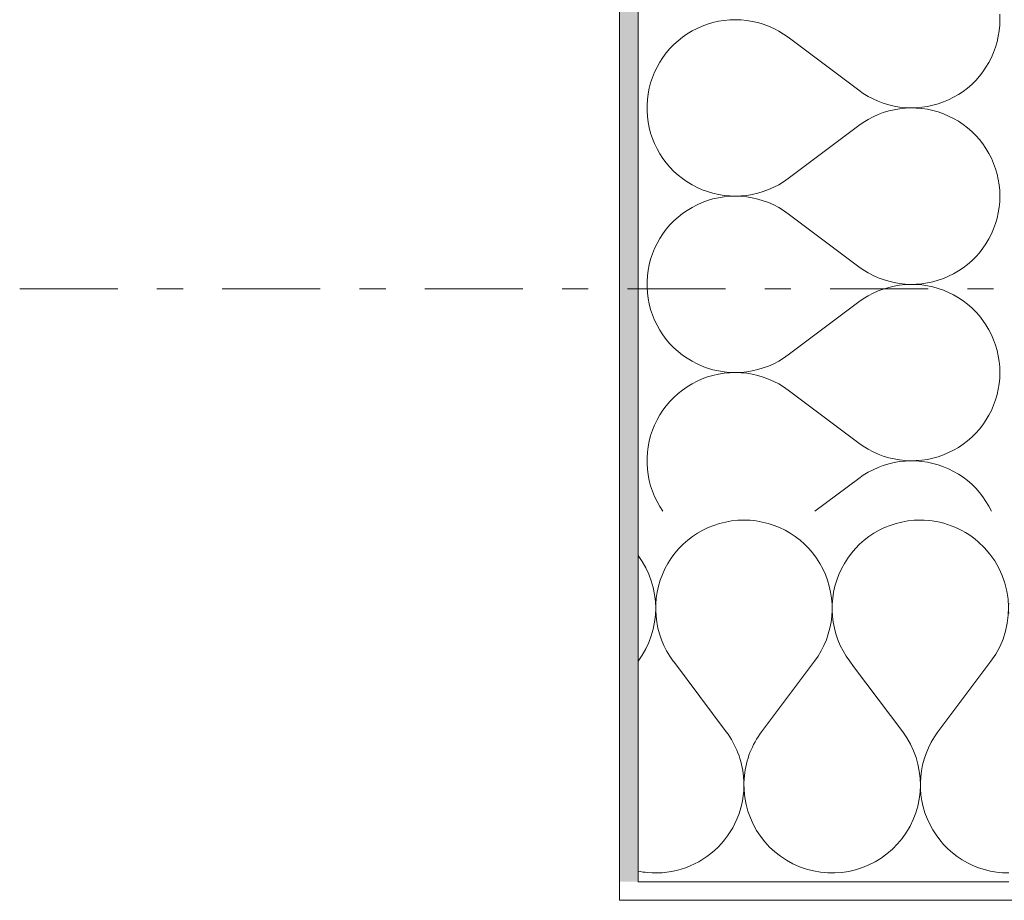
# Model space of a CAD drawing. Extents: x 100 to 2982, y 37 to 2050.
# Tile 3 of 130: x 587 to 641, y 575 to 622. Entities that reach past the tile are written whole.
import ezdxf
from ezdxf.xclip import XClip

# ---------------------------------------------------------------- set-up
doc = ezdxf.new("R2010")
doc.units = 0
doc.header["$MEASUREMENT"] = 0
doc.header["$XCLIPFRAME"] = 0
doc.linetypes.add('Przerywana podwójnie', pattern=[54.680554, 26.458333, -10.583333, 7.055556, -10.583333])
for name, color, linetype in [('410-K Osie', 7, 'Continuous'), ('420-K Ściany', 7, 'Continuous'), ('820-G Rysunki Obrazki', 7, 'Continuous')]:
    doc.layers.add(name, color=color, linetype=linetype)
pattern_1 = [(0, (-18316.349, -206.5255), (0, 8.660254), [0, -5]), (0, (-18313.849, -202.195), (0, 8.660254), [0, -5])]

# ---------------------------------------------------------------- blocks, each defined once
blk = doc.blocks.new('*X3')
at = {"layer": '420-K Ściany', "color": 174, "linetype": 'Continuous', "lineweight": 5, "ltscale": 0.2}
for p, q in [((625.556, 583.604), (622.699, 587.414)), ((627.461, 583.604), (630.318, 587.414)), ((632.43, 587.137), (632.223, 587.414))]:
    blk.add_line(p, q, dxfattribs=at)
for centre, start, end in [((626.508, 590.271), 90, 216.8699), ((626.508, 590.271), 323.1301, 90), ((636.032, 590.271), 90, 216.8699), ((636.032, 590.271), 48.987, 90), ((616.984, 590.271), 323.2899, 36.7101), ((621.746, 580.747), 5.3886, 36.8699), ((631.27, 580.747), 143.1301, 174.0463), ((621.746, 580.747), 258.5607, 264.6114)]:
    blk.add_arc(centre, 4.762, start, end, dxfattribs=at)
blk = doc.blocks.new('*X4')
at = {"layer": '420-K Ściany', "color": 174, "linetype": 'Continuous', "lineweight": 5, "ltscale": 0.2}
for p, q in [((636.984, 583.604), (639.842, 587.414)), ((635.08, 583.604), (632.43, 587.137))]:
    blk.add_line(p, q, dxfattribs=at)
for centre, start, end in [((636.032, 590.271), 323.1301, 48.987), ((645.556, 590.271), 176.6884, 183.3116), ((631.27, 580.747), 174.0463, 36.8699), ((640.794, 580.747), 143.1301, 270.0957), ((621.746, 580.747), 264.6114, 5.3886)]:
    blk.add_arc(centre, 4.762, start, end, dxfattribs=at)
blk = doc.blocks.new('*X10')
at = {"layer": '420-K Ściany', "color": 174, "linetype": 'Continuous', "lineweight": 5, "ltscale": 0.2}
for p, q in [((624.839, 621.892), (624.546, 621.805)), ((625.137, 621.959), (624.839, 621.892)), ((625.438, 622.008), (625.137, 621.959)), ((625.743, 622.037), (625.438, 622.008)), ((626.048, 622.046), (625.743, 622.037)), ((626.353, 622.036), (626.048, 622.046)), ((626.658, 622.006), (626.353, 622.036)), ((626.959, 621.956), (626.658, 622.006)), ((627.257, 621.888), (626.959, 621.956)), ((627.55, 621.8), (627.257, 621.888)), ((640.326, 622.046), (640.316, 622.347)), ((640.316, 621.745), (640.326, 622.046)), ((623.708, 621.436), (623.446, 621.278)), ((623.979, 621.577), (623.708, 621.436)), ((624.259, 621.7), (623.979, 621.577)), ((624.546, 621.805), (624.259, 621.7)), ((627.836, 621.694), (627.55, 621.8)), ((628.115, 621.57), (627.836, 621.694)), ((628.386, 621.428), (628.115, 621.57)), ((628.647, 621.269), (628.386, 621.428)), ((640.24, 621.148), (640.288, 621.445)), ((640.288, 621.445), (640.316, 621.745)), ((622.957, 620.913), (622.73, 620.708)), ((623.196, 621.103), (622.957, 620.913)), ((623.446, 621.278), (623.196, 621.103)), ((628.897, 621.094), (628.647, 621.269)), ((628.897, 621.094), (632.707, 618.236)), ((640.089, 620.565), (640.174, 620.854)), ((640.174, 620.854), (640.24, 621.148)), ((622.319, 620.256), (622.136, 620.011)), ((622.517, 620.488), (622.319, 620.256)), ((622.73, 620.708), (622.517, 620.488)), ((639.866, 620.005), (639.987, 620.281)), ((639.987, 620.281), (640.089, 620.565)), ((621.969, 619.755), (621.819, 619.489)), ((622.136, 620.011), (621.969, 619.755)), ((639.574, 619.479), (639.729, 619.737)), ((639.729, 619.737), (639.866, 620.005)), ((621.687, 619.213), (621.572, 618.93)), ((621.819, 619.489), (621.687, 619.213)), ((639.218, 618.993), (639.404, 619.23)), ((639.404, 619.23), (639.574, 619.479)), ((621.475, 618.64), (621.398, 618.345)), ((621.572, 618.93), (621.475, 618.64)), ((638.804, 618.556), (639.018, 618.768)), ((639.018, 618.768), (639.218, 618.993)), ((621.398, 618.345), (621.339, 618.045)), ((632.707, 618.236), (632.953, 618.063)), ((638.087, 618.008), (638.338, 618.175)), ((638.338, 618.175), (638.577, 618.358)), ((638.577, 618.358), (638.804, 618.556)), ((621.3, 617.742), (621.281, 617.437)), ((621.339, 618.045), (621.3, 617.742)), ((632.953, 618.063), (633.21, 617.906)), ((633.21, 617.906), (633.477, 617.766)), ((633.477, 617.766), (633.752, 617.642)), ((633.752, 617.642), (634.034, 617.537)), ((636.996, 617.504), (637.28, 617.604)), ((637.28, 617.604), (637.558, 617.722)), ((637.558, 617.722), (637.827, 617.856)), ((637.827, 617.856), (638.087, 618.008)), ((621.281, 617.437), (621.281, 617.131)), ((621.281, 617.131), (621.3, 616.826)), ((634.034, 617.537), (634.322, 617.449)), ((634.322, 617.119), (634.034, 617.031)), ((634.322, 617.449), (634.615, 617.38)), ((634.615, 617.188), (634.322, 617.119)), ((634.615, 617.38), (634.912, 617.329)), ((634.912, 617.239), (634.615, 617.188)), ((634.912, 617.329), (635.211, 617.297)), ((635.211, 617.271), (634.912, 617.239)), ((635.211, 617.297), (635.512, 617.284)), ((635.512, 617.284), (635.211, 617.271)), ((635.512, 617.284), (635.813, 617.291)), ((635.813, 617.277), (635.512, 617.284)), ((635.813, 617.291), (636.114, 617.316)), ((636.114, 617.252), (635.813, 617.277)), ((636.114, 617.316), (636.411, 617.36)), ((636.411, 617.208), (636.114, 617.252)), ((636.411, 617.36), (636.706, 617.423)), ((636.706, 617.145), (636.411, 617.208)), ((636.706, 617.423), (636.996, 617.504)), ((636.996, 617.064), (636.706, 617.145)), ((637.28, 616.964), (636.996, 617.064)), ((621.3, 616.826), (621.339, 616.523)), ((621.339, 616.523), (621.398, 616.223)), ((632.953, 616.505), (632.707, 616.332)), ((633.21, 616.662), (632.953, 616.505)), ((633.477, 616.802), (633.21, 616.662)), ((633.752, 616.926), (633.477, 616.802)), ((634.034, 617.031), (633.752, 616.926)), ((637.558, 616.847), (637.28, 616.964)), ((637.827, 616.712), (637.558, 616.847)), ((638.087, 616.56), (637.827, 616.712)), ((638.338, 616.393), (638.087, 616.56)), ((621.398, 616.223), (621.475, 615.928)), ((628.897, 613.474), (632.707, 616.332)), ((638.577, 616.21), (638.338, 616.393)), ((638.804, 616.012), (638.577, 616.21)), ((639.018, 615.8), (638.804, 616.012)), ((621.475, 615.928), (621.572, 615.638)), ((621.572, 615.638), (621.687, 615.355)), ((639.218, 615.575), (639.018, 615.8)), ((639.404, 615.338), (639.218, 615.575)), ((621.687, 615.355), (621.819, 615.079)), ((621.819, 615.079), (621.969, 614.813)), ((639.574, 615.089), (639.404, 615.338)), ((639.729, 614.831), (639.574, 615.089)), ((621.969, 614.813), (622.136, 614.557)), ((622.136, 614.557), (622.319, 614.312)), ((639.866, 614.563), (639.729, 614.831)), ((639.987, 614.287), (639.866, 614.563)), ((622.319, 614.312), (622.517, 614.08)), ((622.517, 614.08), (622.73, 613.86)), ((622.73, 613.86), (622.957, 613.655)), ((640.089, 614.003), (639.987, 614.287)), ((640.174, 613.714), (640.089, 614.003)), ((622.957, 613.655), (623.196, 613.465)), ((623.196, 613.465), (623.446, 613.29)), ((628.647, 613.299), (628.897, 613.474)), ((640.24, 613.42), (640.174, 613.714)), ((640.288, 613.123), (640.24, 613.42)), ((623.446, 613.29), (623.708, 613.132)), ((623.708, 613.132), (623.979, 612.991)), ((623.979, 612.991), (624.259, 612.868)), ((624.259, 612.868), (624.546, 612.763)), ((627.55, 612.768), (627.836, 612.874)), ((627.836, 612.874), (628.115, 612.998)), ((628.115, 612.998), (628.386, 613.14)), ((628.386, 613.14), (628.647, 613.299)), ((640.316, 612.823), (640.288, 613.123)), ((640.326, 612.522), (640.316, 612.823)), ((624.546, 612.282), (624.259, 612.176)), ((624.546, 612.763), (624.839, 612.676)), ((624.839, 612.368), (624.546, 612.282)), ((624.839, 612.676), (625.137, 612.609)), ((625.137, 612.436), (624.839, 612.368)), ((625.137, 612.609), (625.438, 612.56)), ((625.438, 612.484), (625.137, 612.436)), ((625.438, 612.56), (625.743, 612.531)), ((625.743, 612.513), (625.438, 612.484)), ((625.743, 612.531), (626.048, 612.522)), ((626.048, 612.522), (625.743, 612.513)), ((626.048, 612.522), (626.353, 612.532)), ((626.353, 612.512), (626.048, 612.522)), ((626.353, 612.532), (626.658, 612.562)), ((626.658, 612.482), (626.353, 612.512)), ((626.658, 612.562), (626.959, 612.612)), ((626.959, 612.433), (626.658, 612.482)), ((626.959, 612.612), (627.257, 612.68)), ((627.257, 612.364), (626.959, 612.433)), ((627.257, 612.68), (627.55, 612.768)), ((627.55, 612.276), (627.257, 612.364)), ((627.836, 612.17), (627.55, 612.276)), ((640.316, 612.221), (640.326, 612.522)), ((623.446, 611.754), (623.196, 611.579)), ((623.708, 611.912), (623.446, 611.754)), ((623.979, 612.053), (623.708, 611.912)), ((624.259, 612.176), (623.979, 612.053)), ((628.115, 612.046), (627.836, 612.17)), ((628.386, 611.904), (628.115, 612.046)), ((628.647, 611.745), (628.386, 611.904)), ((628.897, 611.57), (628.647, 611.745)), ((640.24, 611.624), (640.288, 611.921)), ((640.288, 611.921), (640.316, 612.221)), ((622.957, 611.389), (622.73, 611.184)), ((623.196, 611.579), (622.957, 611.389)), ((628.897, 611.57), (632.707, 608.713)), ((640.089, 611.041), (640.174, 611.33)), ((640.174, 611.33), (640.24, 611.624)), ((622.319, 610.732), (622.136, 610.487)), ((622.517, 610.964), (622.319, 610.732)), ((622.73, 611.184), (622.517, 610.964)), ((639.866, 610.482), (639.987, 610.758)), ((639.987, 610.758), (640.089, 611.041)), ((621.969, 610.231), (621.819, 609.965)), ((622.136, 610.487), (621.969, 610.231)), ((639.574, 609.955), (639.729, 610.214)), ((639.729, 610.214), (639.866, 610.482)), ((621.687, 609.69), (621.572, 609.406)), ((621.819, 609.965), (621.687, 609.69)), ((639.218, 609.469), (639.404, 609.706)), ((639.404, 609.706), (639.574, 609.955)), ((621.475, 609.117), (621.398, 608.821)), ((621.572, 609.406), (621.475, 609.117)), ((638.804, 609.033), (639.018, 609.244)), ((639.018, 609.244), (639.218, 609.469)), ((621.398, 608.821), (621.339, 608.521)), ((632.707, 608.713), (632.953, 608.54)), ((632.953, 608.54), (633.21, 608.382)), ((638.087, 608.484), (638.338, 608.652)), ((638.338, 608.652), (638.577, 608.835)), ((638.577, 608.835), (638.804, 609.033)), ((621.3, 608.218), (621.281, 607.913)), ((621.339, 608.521), (621.3, 608.218)), ((633.21, 608.382), (633.477, 608.242)), ((633.477, 608.242), (633.752, 608.119)), ((633.752, 608.119), (634.034, 608.013)), ((634.034, 608.013), (634.322, 607.925)), ((636.996, 607.981), (637.28, 608.08)), ((637.28, 608.08), (637.558, 608.198)), ((637.558, 608.198), (637.827, 608.332)), ((637.827, 608.332), (638.087, 608.484)), ((621.281, 607.913), (621.281, 607.607)), ((621.281, 607.607), (621.3, 607.302)), ((634.034, 607.508), (633.752, 607.402)), ((634.322, 607.595), (634.034, 607.508)), ((634.322, 607.925), (634.615, 607.856)), ((634.615, 607.665), (634.322, 607.595)), ((634.615, 607.856), (634.912, 607.805)), ((634.912, 607.715), (634.615, 607.665)), ((634.912, 607.805), (635.211, 607.773)), ((635.211, 607.747), (634.912, 607.715)), ((635.211, 607.773), (635.512, 607.76)), ((635.512, 607.76), (635.211, 607.747)), ((635.512, 607.76), (635.813, 607.767)), ((635.813, 607.754), (635.512, 607.76)), ((635.813, 607.767), (636.114, 607.792)), ((636.114, 607.728), (635.813, 607.754)), ((636.114, 607.792), (636.411, 607.836)), ((636.411, 607.684), (636.114, 607.728)), ((636.411, 607.836), (636.706, 607.899)), ((636.706, 607.621), (636.411, 607.684)), ((636.706, 607.899), (636.996, 607.981)), ((636.996, 607.54), (636.706, 607.621)), ((637.28, 607.44), (636.996, 607.54)), ((621.3, 607.302), (621.339, 606.999)), ((621.339, 606.999), (621.398, 606.699)), ((632.953, 606.981), (632.707, 606.808)), ((633.21, 607.138), (632.953, 606.981)), ((633.477, 607.278), (633.21, 607.138)), ((633.752, 607.402), (633.477, 607.278)), ((637.558, 607.323), (637.28, 607.44)), ((637.827, 607.188), (637.558, 607.323)), ((638.087, 607.037), (637.827, 607.188)), ((638.338, 606.869), (638.087, 607.037)), ((621.398, 606.699), (621.475, 606.404)), ((628.897, 603.951), (632.707, 606.808)), ((638.577, 606.686), (638.338, 606.869)), ((638.804, 606.488), (638.577, 606.686)), ((639.018, 606.276), (638.804, 606.488)), ((621.475, 606.404), (621.572, 606.114)), ((621.572, 606.114), (621.687, 605.831)), ((639.218, 606.051), (639.018, 606.276)), ((639.404, 605.814), (639.218, 606.051)), ((621.687, 605.831), (621.819, 605.555)), ((621.819, 605.555), (621.969, 605.289)), ((639.574, 605.566), (639.404, 605.814)), ((639.729, 605.307), (639.574, 605.566)), ((621.969, 605.289), (622.136, 605.033)), ((622.136, 605.033), (622.319, 604.789)), ((639.866, 605.039), (639.729, 605.307)), ((639.987, 604.763), (639.866, 605.039)), ((622.319, 604.789), (622.517, 604.556)), ((622.517, 604.556), (622.73, 604.337)), ((622.73, 604.337), (622.957, 604.131)), ((640.089, 604.48), (639.987, 604.763)), ((640.174, 604.191), (640.089, 604.48)), ((622.957, 604.131), (623.196, 603.941)), ((623.196, 603.941), (623.446, 603.767)), ((623.446, 603.767), (623.708, 603.608)), ((628.386, 603.616), (628.647, 603.775)), ((628.647, 603.775), (628.897, 603.951)), ((640.24, 603.897), (640.174, 604.191)), ((640.288, 603.599), (640.24, 603.897)), ((623.708, 603.608), (623.979, 603.467)), ((623.979, 603.467), (624.259, 603.344)), ((624.259, 603.344), (624.546, 603.239)), ((624.546, 603.239), (624.839, 603.152)), ((627.257, 603.156), (627.55, 603.244)), ((627.55, 603.244), (627.836, 603.35)), ((627.836, 603.35), (628.115, 603.474)), ((628.115, 603.474), (628.386, 603.616)), ((640.316, 603.299), (640.288, 603.599)), ((640.326, 602.998), (640.316, 603.299)), ((624.546, 602.758), (624.259, 602.653)), ((624.839, 602.844), (624.546, 602.758)), ((624.839, 603.152), (625.137, 603.085)), ((625.137, 602.912), (624.839, 602.844)), ((625.137, 603.085), (625.438, 603.036)), ((625.438, 602.96), (625.137, 602.912)), ((625.438, 603.036), (625.743, 603.008)), ((625.743, 602.989), (625.438, 602.96)), ((625.743, 603.008), (626.048, 602.998)), ((626.048, 602.998), (625.743, 602.989)), ((626.048, 602.998), (626.353, 603.009)), ((626.353, 602.988), (626.048, 602.998)), ((626.353, 603.009), (626.658, 603.039)), ((626.658, 602.958), (626.353, 602.988)), ((626.658, 603.039), (626.959, 603.088)), ((626.959, 602.909), (626.658, 602.958)), ((626.959, 603.088), (627.257, 603.156)), ((627.257, 602.84), (626.959, 602.909)), ((627.55, 602.753), (627.257, 602.84)), ((627.836, 602.647), (627.55, 602.753)), ((640.288, 602.397), (640.316, 602.697)), ((640.316, 602.697), (640.326, 602.998)), ((623.446, 602.23), (623.196, 602.055)), ((623.708, 602.388), (623.446, 602.23)), ((623.979, 602.529), (623.708, 602.388)), ((624.259, 602.653), (623.979, 602.529)), ((628.115, 602.522), (627.836, 602.647)), ((628.386, 602.38), (628.115, 602.522)), ((628.647, 602.221), (628.386, 602.38)), ((628.897, 602.046), (628.647, 602.221)), ((640.24, 602.1), (640.288, 602.397)), ((622.73, 601.66), (622.517, 601.441)), ((622.957, 601.865), (622.73, 601.66)), ((623.196, 602.055), (622.957, 601.865)), ((628.897, 602.046), (632.707, 599.189)), ((640.089, 601.517), (640.174, 601.806)), ((640.174, 601.806), (640.24, 602.1)), ((622.319, 601.208), (622.136, 600.963)), ((622.517, 601.441), (622.319, 601.208)), ((639.866, 600.958), (639.987, 601.234)), ((639.987, 601.234), (640.089, 601.517)), ((621.969, 600.707), (621.819, 600.441)), ((622.136, 600.963), (621.969, 600.707)), ((639.574, 600.431), (639.729, 600.69)), ((639.729, 600.69), (639.866, 600.958)), ((621.687, 600.166), (621.572, 599.883)), ((621.819, 600.441), (621.687, 600.166)), ((639.218, 599.945), (639.404, 600.183)), ((639.404, 600.183), (639.574, 600.431)), ((621.475, 599.593), (621.398, 599.297)), ((621.572, 599.883), (621.475, 599.593)), ((638.577, 599.311), (638.804, 599.509)), ((638.804, 599.509), (639.018, 599.721)), ((639.018, 599.721), (639.218, 599.945)), ((621.339, 598.997), (621.3, 598.694)), ((621.398, 599.297), (621.339, 598.997)), ((632.707, 599.189), (632.953, 599.016)), ((632.953, 599.016), (633.21, 598.859)), ((638.087, 598.96), (638.338, 599.128)), ((638.338, 599.128), (638.577, 599.311)), ((621.3, 598.694), (621.281, 598.389)), ((633.21, 598.859), (633.477, 598.718)), ((633.477, 598.718), (633.752, 598.595)), ((633.752, 598.595), (634.034, 598.489)), ((634.034, 598.489), (634.322, 598.401)), ((636.706, 598.375), (636.996, 598.457)), ((636.996, 598.457), (637.28, 598.557)), ((637.28, 598.557), (637.558, 598.674)), ((637.558, 598.674), (637.827, 598.809)), ((637.827, 598.809), (638.087, 598.96)), ((621.281, 598.389), (621.281, 598.084)), ((621.281, 598.084), (621.3, 597.779)), ((634.034, 597.984), (633.752, 597.878)), ((634.322, 598.072), (634.034, 597.984)), ((634.322, 598.401), (634.615, 598.332)), ((634.615, 598.141), (634.322, 598.072)), ((634.615, 598.332), (634.912, 598.281)), ((634.912, 598.192), (634.615, 598.141)), ((634.912, 598.281), (635.211, 598.249)), ((635.211, 598.223), (634.912, 598.192)), ((635.211, 598.249), (635.512, 598.237)), ((635.512, 598.236), (635.211, 598.223)), ((635.512, 598.237), (635.813, 598.243)), ((635.813, 598.23), (635.512, 598.236)), ((635.813, 598.243), (636.114, 598.268)), ((636.114, 598.205), (635.813, 598.23)), ((636.114, 598.268), (636.411, 598.312)), ((636.411, 598.16), (636.114, 598.205)), ((636.411, 598.312), (636.706, 598.375)), ((636.706, 598.097), (636.411, 598.16)), ((636.996, 598.016), (636.706, 598.097)), ((637.28, 597.916), (636.996, 598.016)), ((637.558, 597.799), (637.28, 597.916)), ((621.3, 597.779), (621.339, 597.476)), ((621.339, 597.476), (621.398, 597.176)), ((632.953, 597.457), (632.707, 597.284)), ((633.21, 597.614), (632.953, 597.457)), ((633.477, 597.755), (633.21, 597.614)), ((633.752, 597.878), (633.477, 597.755)), ((637.827, 597.664), (637.558, 597.799)), ((638.087, 597.513), (637.827, 597.664)), ((638.338, 597.345), (638.087, 597.513)), ((621.398, 597.176), (621.475, 596.88)), ((621.475, 596.88), (621.572, 596.59)), ((630.34, 595.509), (632.707, 597.284)), ((638.577, 597.162), (638.338, 597.345)), ((638.804, 596.964), (638.577, 597.162)), ((639.018, 596.752), (638.804, 596.964)), ((621.572, 596.59), (621.687, 596.307)), ((621.687, 596.307), (621.819, 596.032)), ((639.218, 596.527), (639.018, 596.752)), ((639.404, 596.29), (639.218, 596.527)), ((621.819, 596.032), (621.969, 595.766)), ((639.574, 596.042), (639.404, 596.29)), ((639.729, 595.783), (639.574, 596.042)), ((639.866, 595.515), (639.729, 595.783)), ((621.969, 595.766), (622.136, 595.51)), ((639.869, 595.509), (639.866, 595.515))]:
    blk.add_line(p, q, dxfattribs=at)
blk = doc.blocks.new('Rysunek_1_1', base_point=(-18316.349, -206.526))
at = {"layer": '420-K Ściany', "linetype": 'Continuous', "lineweight": 5}
h = blk.add_hatch(dxfattribs=at)
h.set_pattern_fill('Tynk_0001', color=176, style=0, pattern_type=2)
h.set_pattern_definition(pattern_1)
h.paths.add_polyline_path([(620.802, 575.509), (620.802, 1180.509), (619.802, 1180.509), (619.802, 575.509)])
h = blk.add_hatch(dxfattribs=at)
h.set_pattern_fill('Tynk_0001', color=176, style=0, pattern_type=2)
h.set_pattern_definition(pattern_1)
h.paths.add_polyline_path([(619.802, 575.509), (619.802, 574.509), (620.802, 575.509)])
h = blk.add_hatch(dxfattribs=at)
h.set_pattern_fill('Tynk_0001', color=176, style=0, pattern_type=2)
h.set_pattern_definition(pattern_1)
h.paths.add_polyline_path([(619.802, 574.509), (620.802, 574.509), (620.802, 575.509)])
h = blk.add_hatch(dxfattribs=at)
h.set_pattern_fill('Tynk_0001', color=176, style=0, pattern_type=2)
h.set_pattern_definition(pattern_1)
h.paths.add_polyline_path([(620.802, 575.509), (620.802, 574.509), (737.302, 574.509), (737.302, 575.509)])
at = {"layer": '410-K Osie', "color": 4, "linetype": 'Przerywana podwójnie', "lineweight": 13, "ltscale": 0.2}
blk.add_line((587.417, 607.509), (2253.561, 607.509), dxfattribs=at)
blk.add_line((587.417, 607.509), (2253.561, 607.509), dxfattribs=at)
at = {"layer": '420-K Ściany', "color": 67, "linetype": 'Continuous', "lineweight": 13, "ltscale": 0.2}
for p, q in [((620.802, 1180.509), (620.802, 595.509)), ((620.802, 595.509), (620.802, 575.509)), ((620.802, 595.509), (620.802, 575.509)), ((620.802, 575.509), (640.802, 575.509))]:
    blk.add_line(p, q, dxfattribs=at)
at = {"layer": '420-K Ściany', "color": 47, "linetype": 'Continuous', "lineweight": 15, "ltscale": 0.2, "flags": 128}
for points in [[(619.802, 1180.509), (619.802, 575.509)], [(619.802, 574.509), (619.802, 575.509)], [(619.802, 574.509), (737.302, 574.509)]]:
    blk.add_lwpolyline(points, dxfattribs=at)
at = {"color": 65, "linetype": 'Continuous', "lineweight": 13, "ltscale": 0.2}
for name in ['*X10', '*X3', '*X4']:
    blk.add_blockref(name, (0, 0), dxfattribs=at)

msp = doc.modelspace()

# ---------------------------------------------------------------- block references
at = {"layer": '820-G Rysunki Obrazki', "color": 65, "linetype": 'Continuous', "lineweight": 13, "ltscale": 0.2}
ref = msp.add_blockref('Rysunek_1_1', (-18316.349, -206.526), dxfattribs=at)
XClip(ref).set_block_clipping_path([(244.527027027, 75.2081975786), (2570.9054054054, 2024.1891891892)])

doc.saveas('drawing.dxf')
